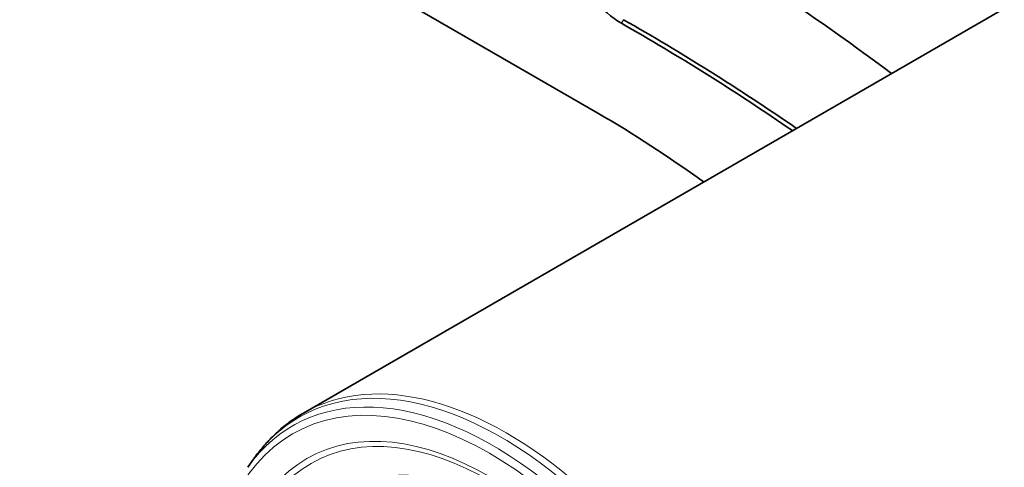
# Model space of a CAD drawing. Header units: millimetres. Extents: x 10 to 1178, y 10 to 830.
# Tile 36 of 44: x 884 to 951, y 654 to 684. Entities that reach past the tile are written whole.
import ezdxf

# ---------------------------------------------------------------- set-up
doc = ezdxf.new("R2010")
doc.units = ezdxf.units.MM
doc.header["$LTSCALE"] = 2
doc.layers.add('Sichtbar (ISO)', color=7, linetype='Continuous', lineweight=35)
doc.layers.add('Sichtbar schmal (ISO)', color=7, linetype='Continuous', lineweight=18)

msp = doc.modelspace()

# ---------------------------------------------------------------- linework, layer by layer
at = {"layer": 'Sichtbar (ISO)'}
for p, q in [((923.09972732, 677.64569575), (883.98451916, 700.22887171)), ((903.18435312, 657.36878848), (958.94804604, 689.5639716)), ((899.41563971, 653.6989555), (899.80133551, 654.24499286))]:
    msp.add_line(p, q, dxfattribs=at)
for centre, major_axis, start_param, end_param in [((924.66781793, 688.04574324), (-2.6375, 4.568284), 5.5056189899, 8.6472116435), ((925.57820661, 553.29828791), (-84.83377728, 146.93641244), 5.3523884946, 5.5056189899), ((925.57820661, 553.29828791), (79.55877728, -137.79984443), 2.2611254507, 2.3640263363), ((925.71962797, 553.37993757), (-79.65877728, 137.97304951), 5.4016817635, 5.5056189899), ((923.09972732, 612.16266996), (-40.1, 69.45523738), 5.3713691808, 5.4977871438)]:
    msp.add_ellipse(centre, major_axis=major_axis, ratio=0.5773502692, start_param=start_param, end_param=end_param, dxfattribs=at)
msp.add_open_spline([(899.80133551, 654.24499286), (899.98423488, 654.50392721), (900.1761472, 654.75373673), (900.57758698, 655.23388159), (900.78711549, 655.46421534), (901.22316986, 655.90417067), (901.44969608, 656.1137901), (901.9188957, 656.51112392), (902.1615685, 656.69883594), (902.66198128, 657.05127617), (902.91971967, 657.21600228), (903.18435312, 657.36878848)], degree=3, knots=[0.52510296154, 0.52510296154, 0.52510296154, 0.52510296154, 0.57716200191, 0.57716200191, 0.62922104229, 0.62922104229, 0.68128008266, 0.68128008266, 0.73333912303, 0.73333912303, 0.7853981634, 0.7853981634, 0.7853981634, 0.7853981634], dxfattribs=at)
at = {"layer": 'Sichtbar schmal (ISO)'}
msp.add_line((924.8373441, 683.96757351), (924.69703033, 683.72199009), dxfattribs=at)
for centre, major_axis, start_param, end_param in [((916.93435312, 633.55308987), (13.75, -23.8156986), 0, 3.1415926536), ((916.57158598, 633.34364616), (-13.70476947, 23.73735702), 2.8812974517, 6.543480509), ((916.00858117, 633.01859519), (13.55987127, -23.48638598), 6.0228901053, 9.6850731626)]:
    msp.add_ellipse(centre, major_axis=major_axis, ratio=0.5773502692, start_param=start_param, end_param=end_param, dxfattribs=at)
for centre, major_axis in [((915.77595016, 632.88428561), (13.32494812, -23.07948714)), ((915.77595016, 632.88428561), (-12.36084733, 21.4096156)), ((915.84220056, 632.9225353), (12.1495382, -21.04361745)), ((916.72706214, 633.43341037), (-10.80773817, 18.71955163))]:
    msp.add_ellipse(centre, major_axis=major_axis, ratio=0.5773502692, dxfattribs=at)

doc.saveas('drawing.dxf')
